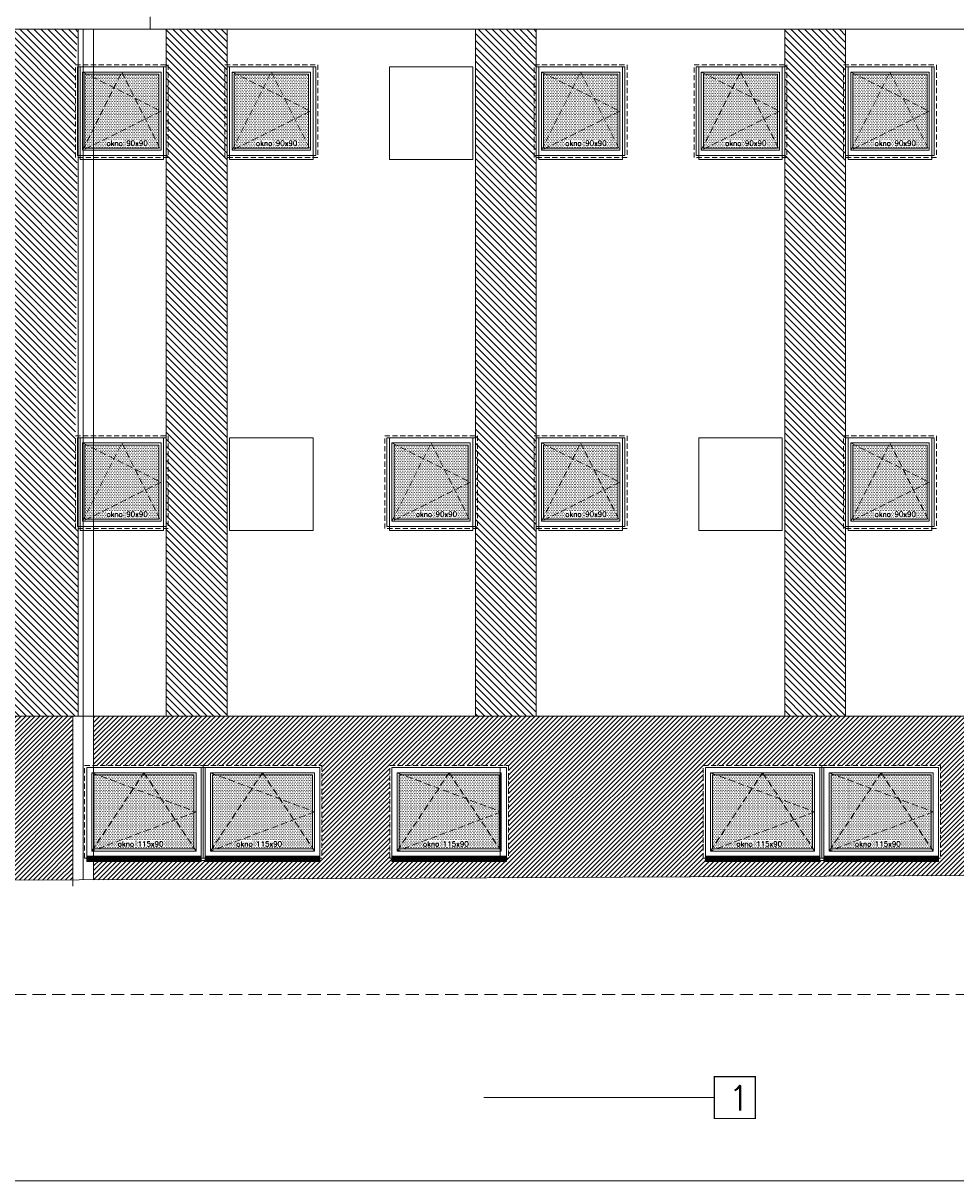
# Model space of a CAD drawing. Header units: millimetres. Extents: x -82287 to 177822, y -399756 to 0.
# Tile 67 of 228: x 79227 to 80132, y -241777 to -240654. Entities that reach past the tile are written whole.
import ezdxf
from ezdxf.enums import TextEntityAlignment as Align

# ---------------------------------------------------------------- set-up
doc = ezdxf.new("R2010")
doc.units = ezdxf.units.MM
doc.header["$MEASUREMENT"] = 0
for name, pattern in [('SUŁOSZOWA - PB 21 03$0$CACHE', [9.525, 6.35, -3.175]), ('SUŁOSZOWA - PB 21 03$0$CARKOVANA', [7.5, 5, -2.5]), ('SUŁOSZOWA - PB 21 03$0$HIDDEN', [9.525, 6.35, -3.175])]:
    doc.linetypes.add(name, pattern=pattern)
doc.layers.add('FL_XREF', color=252, linetype='Continuous')
for name, color, linetype, lineweight in [('SUŁOSZOWA - PB 21 03$0$! opisy okien elewacja', 251, 'Continuous', 0), ('SUŁOSZOWA - PB 21 03$0$!! 0_ Istn-okna', 251, 'Continuous', 0), ('SUŁOSZOWA - PB 21 03$0$!! 0_ Istn-sciany', 251, 'Continuous', 0), ('SUŁOSZOWA - PB 21 03$0$!! 0_ WIDOK ELEWACJA', 251, 'Continuous', 0), ('SUŁOSZOWA - PB 21 03$0$!! 0_Istn-cienka', 251, 'Continuous', 0), ('SUŁOSZOWA - PB 21 03$0$!! 0_Opis_pom', 251, 'Continuous', 0), ('SUŁOSZOWA - PB 21 03$0$!! 1_ELEWACJA KOLOR', 251, 'Continuous', 0), ('SUŁOSZOWA - PB 21 03$0$!! 1_Hatch dach', 251, 'Continuous', 0), ('SUŁOSZOWA - PB 21 03$0$!! 1_OPIS POM NOWE', 251, 'Continuous', 0), ('SUŁOSZOWA - PB 21 03$0$!! 2_ELEWACJA COKÓŁ', 251, 'Continuous', 0), ('SUŁOSZOWA - PB 21 03$0$!! 2_NOWE OKNA WIDOk - remont', 251, 'Continuous', 0), ('SUŁOSZOWA - PB 21 03$0$!! 2_TYNK OBRYS', 251, 'Continuous', 0), ('SUŁOSZOWA - PB 21 03$0$!!_1  OPISY ELEWACJE', 251, 'Continuous', 0)]:
    doc.layers.add(name, color=color, linetype=linetype, lineweight=lineweight)
doc.styles.add('SUŁOSZOWA - PB 21 03$0$ARIAL', font='tahoma.ttf')
doc.styles.add('SUŁOSZOWA - PB 21 03$0$TXT', font='simplex.shx')
pattern_1 = [(225, (130878.9713, -432804.3552), (2.24506403, -2.24506403), [])]
pattern_2 = [(315, (0, 0), (3.367596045, 3.367596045), [])]

# ---------------------------------------------------------------- blocks, each defined once
blk = doc.blocks.new('SUŁOSZOWA - PB 21 03$0$okno 90x90')
at = {"layer": 'SUŁOSZOWA - PB 21 03$0$!! 1_Hatch dach', "true_color": 0x575757}
h = blk.add_hatch(dxfattribs=at)
h.set_pattern_fill('DOTS', color=251)
h.set_pattern_definition([(0, (-9634.3096, -11214.1331), (0.79375, 1.5875), [0, -1.5875])])
h.paths.add_polyline_path([(7, 79), (79, 79), (79, 7), (7, 7)])
at = {"layer": 'SUŁOSZOWA - PB 21 03$0$!! 0_ Istn-okna', "linetype": 'SUŁOSZOWA - PB 21 03$0$CARKOVANA', "lineweight": 5}
blk.add_lwpolyline([(-2, 88), (88, 88), (88, -2), (-2, -2)], close=True, dxfattribs=at)
at = {"layer": 'SUŁOSZOWA - PB 21 03$0$!! 0_ Istn-okna'}
for points in [[(0, 86), (86, 86), (86, 0), (0, 0)], [(5, 81), (81, 81), (81, 5), (5, 5)], [(7, 79), (79, 79), (79, 7), (7, 7)]]:
    blk.add_lwpolyline(points, close=True, dxfattribs=at)
at = {"layer": 'SUŁOSZOWA - PB 21 03$0$!! 1_Hatch dach', "color": 251, "linetype": 'SUŁOSZOWA - PB 21 03$0$CACHE', "true_color": 0x575757}
for points in [[(5, 5), (43, 81), (81, 5)], [(5, 81), (81, 43), (5, 5)]]:
    blk.add_lwpolyline(points, dxfattribs=at)
at = {"insert": (28.1, 14.4), "char_height": 5, "attachment_point": 1, "style": 'SUŁOSZOWA - PB 21 03$0$TXT'}
blk.add_mtext_dynamic_manual_height_columns('okno 90x90', width=52.63, gutter_width=75, heights=[0], dxfattribs=at)
blk = doc.blocks.new('SUŁOSZOWA - PB 21 03$0$okno 115x115')
at = {"layer": 'SUŁOSZOWA - PB 21 03$0$!! 1_Hatch dach', "true_color": 0x575757}
h = blk.add_hatch(dxfattribs=at)
h.set_pattern_fill('DOTS', color=251, angle=360)
h.set_pattern_definition([(360, (-21873.4686, 1906.5186), (0.79375, 1.5875), [0, -1.5875])])
h.paths.add_polyline_path([(-12257.2, 13266.7), (-12160.2, 13266.7), (-12160.2, 13194.7), (-12257.2, 13194.7)])
h = blk.add_hatch(dxfattribs=at)
h.set_pattern_fill('ANSI31', color=251, scale=0.2, angle=360)
h.set_pattern_definition([(45, (0, 0), (-0.449012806, 0.449012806), [])])
h.paths.add_polyline_path([(-12264.2, 13187.7), (-12153.2, 13187.7), (-12153.2, 13182.7), (-12264.2, 13182.7)])
at = {"layer": 'SUŁOSZOWA - PB 21 03$0$!! 0_ Istn-okna', "linetype": 'SUŁOSZOWA - PB 21 03$0$CARKOVANA', "lineweight": 5}
blk.add_lwpolyline([(-12266.2, 13275.7), (-12151.2, 13275.7), (-12151.2, 13185.7), (-12266.2, 13185.7)], close=True, dxfattribs=at)
at = {"layer": 'SUŁOSZOWA - PB 21 03$0$!! 0_ Istn-okna'}
for points in [[(-12264.2, 13273.7), (-12153.2, 13273.7), (-12153.2, 13187.7), (-12264.2, 13187.7)], [(-12259.2, 13268.7), (-12158.2, 13268.7), (-12158.2, 13192.7), (-12259.2, 13192.7)], [(-12257.2, 13266.7), (-12160.2, 13266.7), (-12160.2, 13194.7), (-12257.2, 13194.7)], [(-12264.2, 13187.7), (-12153.2, 13187.7), (-12153.2, 13182.7), (-12264.2, 13182.7)]]:
    blk.add_lwpolyline(points, close=True, dxfattribs=at)
at = {"layer": 'SUŁOSZOWA - PB 21 03$0$!! 1_Hatch dach', "color": 251, "linetype": 'SUŁOSZOWA - PB 21 03$0$CACHE', "true_color": 0x575757}
for points in [[(-12259.2, 13192.7), (-12208.7, 13268.7), (-12158.2, 13192.7)], [(-12259.2, 13268.7), (-12158.2, 13230.7), (-12259.2, 13192.7)]]:
    blk.add_lwpolyline(points, dxfattribs=at)
at = {"insert": (-12234.1, 13202.1), "char_height": 5, "attachment_point": 1, "style": 'SUŁOSZOWA - PB 21 03$0$TXT'}
blk.add_mtext_dynamic_manual_height_columns('okno 115x90', width=52.63, gutter_width=75, heights=[0], dxfattribs=at)
blk = doc.blocks.new('SUŁOSZOWA - PB 21 03')
at = {"layer": 'SUŁOSZOWA - PB 21 03$0$!! 1_ELEWACJA KOLOR'}
h = blk.add_hatch(dxfattribs=at)
h.set_pattern_fill('ANSI31', color=129, scale=1.5, angle=-90)
h.set_pattern_definition(pattern_2)
h.paths.add_polyline_path([(78269.25991, -241379.35053), (79218.25991, -241379.35053), (79218.25991, -241197.35053), (79215.75991, -241197.35053), (79215.75991, -241107.35053), (79217.47132, -240837.35053), (79215.75991, -240837.35053), (79215.75991, -240747.35053), (79218.25991, -240712.9393), (78244.25991, -240712.9393), (78244.25991, -240956.71813), (78244.25991, -240977.35053), (78228.92991, -240977.35053), (78228.92991, -241002.62238), (78269.25991, -241019.35053)])
h.paths.add_polyline_path([(78913.75991, -241107.35053), (79003.75991, -241107.35053), (79003.75991, -241287.35053), (78999.25991, -241287.35053), (78999.25991, -241289.35053), (78918.25991, -241289.35053), (78918.25991, -241287.35053), (78913.75991, -241287.35053)], flags=16)
h.paths.add_polyline_path([(78915.75991, -241109.35053), (79001.75991, -241109.35053), (79001.75991, -241285.35053), (78915.75991, -241285.35053)], flags=0)
h.paths.add_polyline_path([(78920.75991, -241114.35053), (78996.75991, -241114.35053), (78996.75991, -241280.35053), (78920.75991, -241280.35053)], flags=0)
h.paths.add_polyline_path([(78922.59124, -241116.35053), (78958.30208, -241116.35053), (78958.75991, -241114.35053), (78959.21774, -241116.35053), (78994.75991, -241116.35053), (78994.75991, -241195.16632), (78996.75991, -241197.35053), (78994.75991, -241199.53474), (78994.75991, -241271.61369), (78996.30208, -241278.35053), (78922.59124, -241278.35053), (78920.75991, -241280.35053), (78922.75991, -241271.61369), (78922.75991, -241116.53474)], flags=0)
h.paths.add_polyline_path([(78848.75991, -241107.35053), (78848.75991, -241287.35053), (78844.25991, -241287.35053), (78844.25991, -241289.35053), (78763.25991, -241289.35053), (78763.25991, -241287.35053), (78758.75991, -241287.35053), (78758.75991, -241107.35053)], flags=16)
h.paths.add_polyline_path([(78846.75991, -241109.35053), (78846.75991, -241285.35053), (78760.75991, -241285.35053), (78760.75991, -241109.35053)], flags=0)
h.paths.add_polyline_path([(78918.25991, -240929.35053), (78918.25991, -240927.35053), (78913.75991, -240927.35053), (78844.25991, -240927.35053), (78844.25991, -240929.35053), (78763.25991, -240929.35053), (78763.25991, -240927.35053), (78758.75991, -240927.35053), (78699.25991, -240927.35053), (78699.25991, -240929.35053), (78618.25991, -240929.35053), (78618.25991, -240927.35053), (78613.75991, -240927.35053), (78544.25991, -240927.35053), (78544.25991, -240929.35053), (78463.25991, -240929.35053), (78463.25991, -240927.35053), (78458.75991, -240927.35053), (78399.25991, -240927.35053), (78399.25991, -240929.35053), (78318.25991, -240929.35053), (78318.25991, -240927.35053), (78313.75991, -240927.35053), (78313.75991, -240747.35053), (78403.75991, -240747.35053), (78403.75991, -240927.35053), (78458.75991, -240927.35053), (78458.75991, -240747.35053), (78548.75991, -240747.35053), (78548.75991, -240927.35053), (78613.75991, -240927.35053), (78613.75991, -240747.35053), (78703.75991, -240747.35053), (78703.75991, -240927.35053), (78758.75991, -240927.35053), (78758.75991, -240747.35053), (78848.75991, -240747.35053), (78848.75991, -240927.35053), (78913.75991, -240927.35053), (78913.75991, -240747.35053), (79003.75991, -240747.35053), (79003.75991, -240927.35053), (79058.75991, -240927.35053), (79058.75991, -240747.35053), (79148.75991, -240747.35053), (79148.75991, -240927.35053), (79144.25991, -240927.35053), (79144.25991, -240929.35053), (79063.25991, -240929.35053), (79063.25991, -240927.35053), (79058.75991, -240927.35053), (78999.25991, -240927.35053), (78999.25991, -240929.35053)], flags=16)
h.paths.add_polyline_path([(78841.75991, -241114.35053), (78841.75991, -241280.35053), (78765.75991, -241280.35053), (78765.75991, -241114.35053)], flags=0)
h.paths.add_polyline_path([(78915.75991, -240925.35053), (78915.75991, -240749.35053), (79001.75991, -240749.35053), (79001.75991, -240925.35053)], flags=0)
h.paths.add_polyline_path([(78839.75991, -241116.35053), (78839.75991, -241195.16632), (78841.75991, -241197.35053), (78839.75991, -241199.53474), (78839.75991, -241271.61369), (78841.30208, -241278.35053), (78767.59124, -241278.35053), (78765.75991, -241280.35053), (78767.75991, -241271.61369), (78767.75991, -241116.53474), (78767.59124, -241116.35053), (78803.30208, -241116.35053), (78803.75991, -241114.35053), (78804.21774, -241116.35053)], flags=0)
h.paths.add_polyline_path([(78920.75991, -240920.35053), (78920.75991, -240754.35053), (78996.75991, -240754.35053), (78996.75991, -240920.35053)], flags=0)
h.paths.add_polyline_path([(78920.75991, -240920.35053), (78922.75991, -240911.61369), (78922.75991, -240756.53474), (78922.59124, -240756.35053), (78958.30208, -240756.35053), (78958.75991, -240754.35053), (78959.21774, -240756.35053), (78994.75991, -240756.35053), (78994.75991, -240835.16632), (78996.75991, -240837.35053), (78994.75991, -240839.53474), (78994.75991, -240911.61369), (78996.30208, -240918.35053), (78922.59124, -240918.35053)], flags=0)
h.paths.add_polyline_path([(78846.75991, -240925.35053), (78760.75991, -240925.35053), (78760.75991, -240749.35053), (78846.75991, -240749.35053)], flags=0)
h.paths.add_polyline_path([(78841.75991, -240920.35053), (78765.75991, -240920.35053), (78765.75991, -240754.35053), (78841.75991, -240754.35053)], flags=0)
h.paths.add_polyline_path([(78841.30208, -240918.35053), (78767.59124, -240918.35053), (78765.75991, -240920.35053), (78767.75991, -240911.61369), (78767.75991, -240756.53474), (78767.59124, -240756.35053), (78803.30208, -240756.35053), (78803.75991, -240754.35053), (78804.21774, -240756.35053), (78839.75991, -240756.35053), (78839.75991, -240835.16632), (78841.75991, -240837.35053), (78839.75991, -240839.53474), (78839.75991, -240911.61369)], flags=0)
h.paths.add_polyline_path([(79058.75991, -241107.35053), (79148.75991, -241107.35053), (79148.75991, -241287.35053), (79144.25991, -241287.35053), (79144.25991, -241289.35053), (79063.25991, -241289.35053), (79063.25991, -241287.35053), (79058.75991, -241287.35053)], flags=16)
h.paths.add_polyline_path([(79060.75991, -241109.35053), (79146.75991, -241109.35053), (79146.75991, -241285.35053), (79060.75991, -241285.35053)], flags=0)
h.paths.add_polyline_path([(79065.75991, -241114.35053), (79141.75991, -241114.35053), (79141.75991, -241280.35053), (79065.75991, -241280.35053)], flags=0)
h.paths.add_polyline_path([(79067.59124, -241116.35053), (79103.30208, -241116.35053), (79103.75991, -241114.35053), (79104.21774, -241116.35053), (79139.75991, -241116.35053), (79139.75991, -241195.16632), (79141.75991, -241197.35053), (79139.75991, -241199.53474), (79139.75991, -241271.61369), (79141.30208, -241278.35053), (79067.59124, -241278.35053), (79065.75991, -241280.35053), (79067.75991, -241271.61369), (79067.75991, -241116.53474)], flags=0)
h.paths.add_polyline_path([(79060.75991, -240925.35053), (79060.75991, -240749.35053), (79146.75991, -240749.35053), (79146.75991, -240925.35053)], flags=0)
h.paths.add_polyline_path([(79065.75991, -240920.35053), (79065.75991, -240754.35053), (79141.75991, -240754.35053), (79141.75991, -240920.35053)], flags=0)
h.paths.add_polyline_path([(79065.75991, -240920.35053), (79067.75991, -240911.61369), (79067.75991, -240756.53474), (79067.59124, -240756.35053), (79103.30208, -240756.35053), (79103.75991, -240754.35053), (79104.21774, -240756.35053), (79139.75991, -240756.35053), (79139.75991, -240835.16632), (79141.75991, -240837.35053), (79139.75991, -240839.53474), (79139.75991, -240911.61369), (79141.30208, -240918.35053), (79067.59124, -240918.35053)], flags=0)
h.paths.add_polyline_path([(78703.75991, -241107.35053), (78703.75991, -241287.35053), (78699.25991, -241287.35053), (78699.25991, -241289.35053), (78618.25991, -241289.35053), (78618.25991, -241287.35053), (78613.75991, -241287.35053), (78613.75991, -241107.35053)], flags=16)
h.paths.add_polyline_path([(78701.75991, -241109.35053), (78701.75991, -241285.35053), (78615.75991, -241285.35053), (78615.75991, -241109.35053)], flags=0)
h.paths.add_polyline_path([(78696.75991, -241114.35053), (78696.75991, -241280.35053), (78620.75991, -241280.35053), (78620.75991, -241114.35053)], flags=0)
h.paths.add_polyline_path([(78694.75991, -241116.35053), (78694.75991, -241195.16632), (78696.75991, -241197.35053), (78694.75991, -241199.53474), (78694.75991, -241271.61369), (78696.30208, -241278.35053), (78622.59124, -241278.35053), (78620.75991, -241280.35053), (78622.75991, -241271.61369), (78622.75991, -241116.53474), (78622.59124, -241116.35053), (78658.30208, -241116.35053), (78658.75991, -241114.35053), (78659.21774, -241116.35053)], flags=0)
h.paths.add_polyline_path([(78701.75991, -240925.35053), (78615.75991, -240925.35053), (78615.75991, -240749.35053), (78701.75991, -240749.35053)], flags=0)
h.paths.add_polyline_path([(78696.75991, -240920.35053), (78620.75991, -240920.35053), (78620.75991, -240754.35053), (78696.75991, -240754.35053)], flags=0)
h.paths.add_polyline_path([(78696.30208, -240918.35053), (78622.59124, -240918.35053), (78620.75991, -240920.35053), (78622.75991, -240911.61369), (78622.75991, -240756.53474), (78622.59124, -240756.35053), (78658.30208, -240756.35053), (78658.75991, -240754.35053), (78659.21774, -240756.35053), (78694.75991, -240756.35053), (78694.75991, -240835.16632), (78696.75991, -240837.35053), (78694.75991, -240839.53474), (78694.75991, -240911.61369)], flags=0)
h.paths.add_polyline_path([(78548.75991, -241107.35053), (78548.75991, -241287.35053), (78544.25991, -241287.35053), (78544.25991, -241289.35053), (78463.25991, -241289.35053), (78463.25991, -241287.35053), (78458.75991, -241287.35053), (78458.75991, -241107.35053)], flags=16)
h.paths.add_polyline_path([(78546.75991, -241109.35053), (78546.75991, -241285.35053), (78460.75991, -241285.35053), (78460.75991, -241109.35053)], flags=0)
h.paths.add_polyline_path([(78541.75991, -241114.35053), (78541.75991, -241280.35053), (78465.75991, -241280.35053), (78465.75991, -241114.35053)], flags=0)
h.paths.add_polyline_path([(78546.75991, -240925.35053), (78460.75991, -240925.35053), (78460.75991, -240749.35053), (78546.75991, -240749.35053)], flags=0)
h.paths.add_polyline_path([(78539.75991, -241116.35053), (78539.75991, -241195.16632), (78541.75991, -241197.35053), (78539.75991, -241199.53474), (78539.75991, -241271.61369), (78541.30208, -241278.35053), (78467.59124, -241278.35053), (78465.75991, -241280.35053), (78467.75991, -241271.61369), (78467.75991, -241116.53474), (78467.59124, -241116.35053), (78503.30208, -241116.35053), (78503.75991, -241114.35053), (78504.21774, -241116.35053)], flags=0)
h.paths.add_polyline_path([(78541.75991, -240920.35053), (78465.75991, -240920.35053), (78465.75991, -240754.35053), (78541.75991, -240754.35053)], flags=0)
h.paths.add_polyline_path([(78541.30208, -240918.35053), (78467.59124, -240918.35053), (78465.75991, -240920.35053), (78467.75991, -240911.61369), (78467.75991, -240756.53474), (78467.59124, -240756.35053), (78503.30208, -240756.35053), (78503.75991, -240754.35053), (78504.21774, -240756.35053), (78539.75991, -240756.35053), (78539.75991, -240835.16632), (78541.75991, -240837.35053), (78539.75991, -240839.53474), (78539.75991, -240911.61369)], flags=0)
h.paths.add_polyline_path([(78403.75991, -241107.35053), (78403.75991, -241287.35053), (78399.25991, -241287.35053), (78399.25991, -241289.35053), (78318.25991, -241289.35053), (78318.25991, -241287.35053), (78313.75991, -241287.35053), (78313.75991, -241107.35053)], flags=16)
h.paths.add_polyline_path([(78401.75991, -241109.35053), (78401.75991, -241285.35053), (78315.75991, -241285.35053), (78315.75991, -241109.35053)], flags=0)
h.paths.add_polyline_path([(78401.75991, -240925.35053), (78315.75991, -240925.35053), (78315.75991, -240749.35053), (78401.75991, -240749.35053)], flags=0)
h.paths.add_polyline_path([(78396.75991, -241114.35053), (78396.75991, -241280.35053), (78320.75991, -241280.35053), (78320.75991, -241114.35053)], flags=0)
h.paths.add_polyline_path([(78394.75991, -241116.35053), (78394.75991, -241195.16632), (78396.75991, -241197.35053), (78394.75991, -241199.53474), (78394.75991, -241271.61369), (78396.30208, -241278.35053), (78322.59124, -241278.35053), (78320.75991, -241280.35053), (78322.75991, -241271.61369), (78322.75991, -241116.53474), (78322.59124, -241116.35053), (78358.30208, -241116.35053), (78358.75991, -241114.35053), (78359.21774, -241116.35053)], flags=0)
h.paths.add_polyline_path([(78396.75991, -240920.35053), (78320.75991, -240920.35053), (78320.75991, -240754.35053), (78396.75991, -240754.35053)], flags=0)
h.paths.add_polyline_path([(78396.30208, -240918.35053), (78322.59124, -240918.35053), (78320.75991, -240920.35053), (78322.75991, -240911.61369), (78322.75991, -240756.53474), (78322.59124, -240756.35053), (78358.30208, -240756.35053), (78358.75991, -240754.35053), (78359.21774, -240756.35053), (78394.75991, -240756.35053), (78394.75991, -240835.16632), (78396.75991, -240837.35053), (78394.75991, -240839.53474), (78394.75991, -240911.61369)], flags=0)
h.paths.add_polyline_path([(79087.58766, -241277.1909), (79137.70671, -241277.1909), (79137.70671, -241269.6909), (79087.58766, -241269.6909)], flags=8)
h.paths.add_polyline_path([(78942.58766, -241277.1909), (78992.70671, -241277.1909), (78992.70671, -241269.6909), (78942.58766, -241269.6909)], flags=8)
h.paths.add_polyline_path([(78787.58766, -241277.1909), (78837.70671, -241277.1909), (78837.70671, -241269.6909), (78787.58766, -241269.6909)], flags=8)
h.paths.add_polyline_path([(78642.58766, -241277.1909), (78692.70671, -241277.1909), (78692.70671, -241269.6909), (78642.58766, -241269.6909)], flags=8)
h.paths.add_polyline_path([(78487.58766, -241277.1909), (78537.70671, -241277.1909), (78537.70671, -241269.6909), (78487.58766, -241269.6909)], flags=8)
h.paths.add_polyline_path([(78342.58766, -241277.1909), (78392.70671, -241277.1909), (78392.70671, -241269.6909), (78342.58766, -241269.6909)], flags=8)
h.paths.add_polyline_path([(79087.58766, -240917.1909), (79137.70671, -240917.1909), (79137.70671, -240909.6909), (79087.58766, -240909.6909)], flags=8)
h.paths.add_polyline_path([(78942.58766, -240917.1909), (78992.70671, -240917.1909), (78992.70671, -240909.6909), (78942.58766, -240909.6909)], flags=8)
h.paths.add_polyline_path([(78787.58766, -240917.1909), (78837.70671, -240917.1909), (78837.70671, -240909.6909), (78787.58766, -240909.6909)], flags=8)
h.paths.add_polyline_path([(78642.58766, -240917.1909), (78692.70671, -240917.1909), (78692.70671, -240909.6909), (78642.58766, -240909.6909)], flags=8)
h.paths.add_polyline_path([(78487.58766, -240917.1909), (78537.70671, -240917.1909), (78537.70671, -240909.6909), (78487.58766, -240909.6909)], flags=8)
h.paths.add_polyline_path([(78342.58766, -240917.1909), (78392.70671, -240917.1909), (78392.70671, -240909.6909), (78342.58766, -240909.6909)], flags=8)
h = blk.add_hatch(dxfattribs=at)
h.set_pattern_fill('ANSI31', color=129, scale=1.5, angle=-90)
h.set_pattern_definition(pattern_2)
h.paths.add_polyline_path([(79303.75991, -240712.9393), (79362.75991, -240712.9393), (79362.75991, -241379.35053), (79303.75991, -241379.35053)])
h = blk.add_hatch(dxfattribs=at)
h.set_pattern_fill('ANSI31', color=129, scale=1.5, angle=-90)
h.set_pattern_definition(pattern_2)
h.paths.add_polyline_path([(79603.75991, -240712.9393), (79662.75991, -240712.9393), (79662.75991, -241379.35053), (79603.75991, -241379.35053)])
h = blk.add_hatch(dxfattribs=at)
h.set_pattern_fill('ANSI31', color=129, scale=1.5, angle=-90)
h.set_pattern_definition(pattern_2)
h.paths.add_polyline_path([(79903.75991, -240712.9393), (79962.75991, -240712.9393), (79962.75991, -241379.35053), (79903.75991, -241379.35053)])
at = {"layer": 'SUŁOSZOWA - PB 21 03$0$!! 2_ELEWACJA COKÓŁ'}
h = blk.add_hatch(dxfattribs=at)
h.set_pattern_fill('ANSI31', color=250, angle=180)
h.set_pattern_definition(pattern_1)
h.paths.add_polyline_path([(78269.25991, -241542.85248), (79213.25991, -241538.26104), (79213.25991, -241379.35053), (78269.25991, -241379.35053)])
h.paths.add_polyline_path([(78739.25991, -241427.35053), (78854.25991, -241427.35053), (78854.25991, -241517.35053), (78852.25991, -241517.35053), (78852.25991, -241519.35053), (78626.25991, -241519.35053), (78626.25991, -241517.35053), (78624.25991, -241517.35053), (78624.25991, -241427.35053)], flags=16)
h.paths.add_polyline_path([(78737.25991, -241429.35053), (78737.25991, -241515.35053), (78626.25991, -241515.35053), (78626.25991, -241429.35053)], flags=0)
h.paths.add_polyline_path([(78732.25991, -241434.35053), (78732.25991, -241510.35053), (78631.25991, -241510.35053), (78631.25991, -241434.35053)], flags=0)
h.paths.add_polyline_path([(78680.43096, -241436.35053), (78681.75991, -241434.35053), (78683.08886, -241436.35053), (78730.25991, -241436.35053), (78730.25991, -241471.59806), (78732.25991, -241472.35053), (78730.25991, -241473.10301), (78730.25991, -241507.34063), (78730.93096, -241508.35053), (78636.5757, -241508.35053), (78631.25991, -241510.35053), (78633.25991, -241507.34063), (78633.25991, -241436.35053)], flags=0)
h.paths.add_polyline_path([(78554.25991, -241427.35053), (78554.25991, -241517.35053), (78552.25991, -241517.35053), (78552.25991, -241519.35053), (78326.25991, -241519.35053), (78326.25991, -241517.35053), (78324.25991, -241517.35053), (78324.25991, -241427.35053), (78439.25991, -241427.35053)], flags=16)
h.paths.add_polyline_path([(78552.25991, -241429.35053), (78552.25991, -241515.35053), (78441.25991, -241515.35053), (78441.25991, -241429.35053)], flags=0)
h.paths.add_polyline_path([(78547.25991, -241434.35053), (78547.25991, -241510.35053), (78446.25991, -241510.35053), (78446.25991, -241434.35053)], flags=0)
h.paths.add_polyline_path([(78741.25991, -241429.35053), (78852.25991, -241429.35053), (78852.25991, -241515.35053), (78741.25991, -241515.35053)], flags=0)
h.paths.add_polyline_path([(78545.25991, -241436.35053), (78545.25991, -241471.59806), (78547.25991, -241472.35053), (78545.25991, -241473.10301), (78545.25991, -241507.34063), (78545.93096, -241508.35053), (78451.5757, -241508.35053), (78446.25991, -241510.35053), (78448.25991, -241507.34063), (78448.25991, -241436.35053), (78495.43096, -241436.35053), (78496.75991, -241434.35053), (78498.08886, -241436.35053)], flags=0)
h.paths.add_polyline_path([(78746.25991, -241434.35053), (78847.25991, -241434.35053), (78847.25991, -241510.35053), (78746.25991, -241510.35053)], flags=0)
h.paths.add_polyline_path([(78795.43096, -241436.35053), (78796.75991, -241434.35053), (78798.08886, -241436.35053), (78845.25991, -241436.35053), (78845.25991, -241471.59806), (78847.25991, -241472.35053), (78845.25991, -241473.10301), (78845.25991, -241507.34063), (78845.93096, -241508.35053), (78751.5757, -241508.35053), (78746.25991, -241510.35053), (78748.25991, -241507.34063), (78748.25991, -241436.35053)], flags=0)
h.paths.add_polyline_path([(78437.25991, -241429.35053), (78437.25991, -241515.35053), (78326.25991, -241515.35053), (78326.25991, -241429.35053)], flags=0)
h.paths.add_polyline_path([(78432.25991, -241434.35053), (78432.25991, -241510.35053), (78331.25991, -241510.35053), (78331.25991, -241434.35053)], flags=0)
h.paths.add_polyline_path([(78430.25991, -241436.35053), (78430.25991, -241471.59806), (78432.25991, -241472.35053), (78430.25991, -241473.10301), (78430.25991, -241507.34063), (78430.93096, -241508.35053), (78336.5757, -241508.35053), (78331.25991, -241510.35053), (78333.25991, -241507.34063), (78333.25991, -241436.35053), (78380.43096, -241436.35053), (78381.75991, -241434.35053), (78383.08886, -241436.35053)], flags=0)
h.paths.add_polyline_path([(78924.25991, -241427.35053), (79039.25991, -241427.35053), (79154.25991, -241427.35053), (79154.25991, -241517.35053), (79152.25991, -241517.35053), (79152.25991, -241519.35053), (78926.25991, -241519.35053), (78926.25991, -241517.35053), (78924.25991, -241517.35053)], flags=16)
h.paths.add_polyline_path([(78926.25991, -241429.35053), (79037.25991, -241429.35053), (79037.25991, -241515.35053), (78926.25991, -241515.35053)], flags=0)
h.paths.add_polyline_path([(78931.25991, -241434.35053), (79032.25991, -241434.35053), (79032.25991, -241510.35053), (78931.25991, -241510.35053)], flags=0)
h.paths.add_polyline_path([(78980.43096, -241436.35053), (78981.75991, -241434.35053), (78983.08886, -241436.35053), (79030.25991, -241436.35053), (79030.25991, -241471.59806), (79032.25991, -241472.35053), (79030.25991, -241473.10301), (79030.25991, -241507.34063), (79030.93096, -241508.35053), (78936.5757, -241508.35053), (78931.25991, -241510.35053), (78933.25991, -241507.34063), (78933.25991, -241436.35053)], flags=0)
h.paths.add_polyline_path([(79041.25991, -241429.35053), (79152.25991, -241429.35053), (79152.25991, -241515.35053), (79041.25991, -241515.35053)], flags=0)
h.paths.add_polyline_path([(79046.25991, -241434.35053), (79147.25991, -241434.35053), (79147.25991, -241510.35053), (79046.25991, -241510.35053)], flags=0)
h.paths.add_polyline_path([(79095.43096, -241436.35053), (79096.75991, -241434.35053), (79098.08886, -241436.35053), (79145.25991, -241436.35053), (79145.25991, -241471.59806), (79147.25991, -241472.35053), (79145.25991, -241473.10301), (79145.25991, -241507.34063), (79145.93096, -241508.35053), (79051.5757, -241508.35053), (79046.25991, -241510.35053), (79048.25991, -241507.34063), (79048.25991, -241436.35053)], flags=0)
h.paths.add_polyline_path([(77961.25991, -241544.35053), (78259.25991, -241542.90112), (78259.25991, -241379.35053), (77961.25991, -241379.35053)])
h.paths.add_polyline_path([(78254.25991, -241427.35053), (78254.25991, -241517.35053), (78252.25991, -241517.35053), (78252.25991, -241519.35053), (78026.25991, -241519.35053), (78026.25991, -241517.35053), (78024.25991, -241517.35053), (78024.25991, -241427.35053), (78139.25991, -241427.35053)], flags=16)
h.paths.add_polyline_path([(78252.25991, -241429.35053), (78252.25991, -241515.35053), (78141.25991, -241515.35053), (78141.25991, -241429.35053)], flags=0)
h.paths.add_polyline_path([(78247.25991, -241434.35053), (78247.25991, -241510.35053), (78146.25991, -241510.35053), (78146.25991, -241434.35053)], flags=0)
h.paths.add_polyline_path([(78196.75991, -241434.35053), (78198.08886, -241436.35053), (78245.25991, -241436.35053), (78245.25991, -241471.59806), (78247.25991, -241472.35053), (78245.25991, -241473.10301), (78245.25991, -241507.34063), (78245.93096, -241508.35053), (78151.5757, -241508.35053), (78146.25991, -241510.35053), (78148.25991, -241507.34063), (78148.25991, -241436.35053), (78195.43096, -241436.35053)], flags=0)
h.paths.add_polyline_path([(78137.25991, -241429.35053), (78137.25991, -241515.35053), (78026.25991, -241515.35053), (78026.25991, -241429.35053)], flags=0)
h.paths.add_polyline_path([(78132.25991, -241434.35053), (78132.25991, -241510.35053), (78031.25991, -241510.35053), (78031.25991, -241434.35053)], flags=0)
h.paths.add_polyline_path([(78130.25991, -241436.35053), (78130.25991, -241471.59806), (78132.25991, -241472.35053), (78130.25991, -241473.10301), (78130.25991, -241507.34063), (78130.93096, -241508.35053), (78036.5757, -241508.35053), (78031.25991, -241510.35053), (78033.25991, -241507.34063), (78033.25991, -241436.35053), (78080.43096, -241436.35053), (78081.75991, -241434.35053), (78083.08886, -241436.35053)], flags=0)
h.paths.add_polyline_path([(79070.08766, -241507.1909), (79119.25433, -241507.1909), (79119.25433, -241499.6909), (79070.08766, -241499.6909)], flags=8)
h.paths.add_polyline_path([(78955.08766, -241507.1909), (79004.25433, -241507.1909), (79004.25433, -241499.6909), (78955.08766, -241499.6909)], flags=8)
h.paths.add_polyline_path([(78770.08766, -241507.1909), (78819.25433, -241507.1909), (78819.25433, -241499.6909), (78770.08766, -241499.6909)], flags=8)
h.paths.add_polyline_path([(78655.08766, -241507.1909), (78704.25433, -241507.1909), (78704.25433, -241499.6909), (78655.08766, -241499.6909)], flags=8)
h.paths.add_polyline_path([(78470.08766, -241507.1909), (78519.25433, -241507.1909), (78519.25433, -241499.6909), (78470.08766, -241499.6909)], flags=8)
h.paths.add_polyline_path([(78355.08766, -241507.1909), (78404.25433, -241507.1909), (78404.25433, -241499.6909), (78355.08766, -241499.6909)], flags=8)
h.paths.add_polyline_path([(78170.08766, -241507.1909), (78219.25433, -241507.1909), (78219.25433, -241499.6909), (78170.08766, -241499.6909)], flags=8)
h.paths.add_polyline_path([(78055.08766, -241507.1909), (78104.25433, -241507.1909), (78104.25433, -241499.6909), (78055.08766, -241499.6909)], flags=8)
h = blk.add_hatch(dxfattribs=at)
h.set_pattern_fill('ANSI31', color=250, angle=180)
h.set_pattern_definition(pattern_1)
h.paths.add_polyline_path([(79233.25991, -241427.35053), (79339.75331, -241427.35053), (79454.75331, -241427.35053), (79454.75331, -241517.35053), (79452.75331, -241517.35053), (79452.75331, -241519.35053), (79233.25991, -241519.35053), (79233.25991, -241538.16376), (80364.75331, -241532.66039), (80364.75331, -241407.00715), (80361.75331, -241407.00715), (80361.75331, -241379.35053), (79233.25991, -241379.35053)])
h.paths.add_polyline_path([(79824.75331, -241427.35053), (79939.75331, -241427.35053), (80054.75331, -241427.35053), (80054.75331, -241517.35053), (80052.75331, -241517.35053), (80052.75331, -241519.35053), (79826.75331, -241519.35053), (79826.75331, -241517.35053), (79824.75331, -241517.35053)], flags=16)
h.paths.add_polyline_path([(79826.75331, -241429.35053), (79937.75331, -241429.35053), (79937.75331, -241515.35053), (79826.75331, -241515.35053)], flags=0)
h.paths.add_polyline_path([(79831.75331, -241434.35053), (79932.75331, -241434.35053), (79932.75331, -241510.35053), (79831.75331, -241510.35053)], flags=0)
h.paths.add_polyline_path([(79880.92437, -241436.35053), (79882.25331, -241434.35053), (79883.58226, -241436.35053), (79930.75331, -241436.35053), (79930.75331, -241471.59806), (79932.75331, -241472.35053), (79930.75331, -241473.10301), (79930.75331, -241507.34063), (79931.42437, -241508.35053), (79837.0691, -241508.35053), (79831.75331, -241510.35053), (79833.75331, -241507.34063), (79833.75331, -241436.35053)], flags=0)
h.paths.add_polyline_path([(79635.75331, -241427.35054), (79635.75331, -241517.35054), (79627.75331, -241517.35054), (79627.75331, -241519.35053), (79522.75331, -241519.35054), (79522.75331, -241517.35054), (79520.75331, -241517.35054), (79520.75331, -241427.35054)], flags=16)
h.paths.add_polyline_path([(79633.75331, -241429.35054), (79633.75331, -241515.35054), (79522.75331, -241515.35054), (79522.75331, -241429.35054)], flags=0)
h.paths.add_polyline_path([(79628.75331, -241434.35054), (79628.75331, -241510.35054), (79527.75331, -241510.35054), (79527.75331, -241434.35054)], flags=0)
h.paths.add_polyline_path([(79626.75331, -241436.35054), (79626.75331, -241471.59806), (79628.75331, -241472.35054), (79626.75331, -241473.10301), (79626.75331, -241507.34064), (79627.42437, -241508.35054), (79533.0691, -241508.35054), (79527.75331, -241510.35054), (79529.75331, -241507.34064), (79529.75331, -241436.35054), (79576.92437, -241436.35054), (79578.25331, -241434.35054), (79579.58226, -241436.35054)], flags=0)
h.paths.add_polyline_path([(79941.75331, -241429.35053), (80052.75331, -241429.35053), (80052.75331, -241515.35053), (79941.75331, -241515.35053)], flags=0)
h.paths.add_polyline_path([(79946.75331, -241434.35053), (80047.75331, -241434.35053), (80047.75331, -241510.35053), (79946.75331, -241510.35053)], flags=0)
h.paths.add_polyline_path([(79995.92437, -241436.35053), (79997.25331, -241434.35053), (79998.58226, -241436.35053), (80045.75331, -241436.35053), (80045.75331, -241471.59806), (80047.75331, -241472.35053), (80045.75331, -241473.10301), (80045.75331, -241507.34063), (80046.42437, -241508.35053), (79952.0691, -241508.35053), (79946.75331, -241510.35053), (79948.75331, -241507.34063), (79948.75331, -241436.35053)], flags=0)
h.paths.add_polyline_path([(80124.75331, -241427.35053), (80239.75331, -241427.35053), (80354.75331, -241427.35053), (80354.75331, -241517.35053), (80352.75331, -241517.35053), (80352.75331, -241519.35053), (80126.75331, -241519.35053), (80126.75331, -241517.35053), (80124.75331, -241517.35053)], flags=16)
h.paths.add_polyline_path([(80126.75331, -241429.35053), (80237.75331, -241429.35053), (80237.75331, -241515.35053), (80126.75331, -241515.35053)], flags=0)
h.paths.add_polyline_path([(80131.75331, -241434.35053), (80232.75331, -241434.35053), (80232.75331, -241510.35053), (80131.75331, -241510.35053)], flags=0)
h.paths.add_polyline_path([(80180.92437, -241436.35053), (80182.25331, -241434.35053), (80183.58226, -241436.35053), (80230.75331, -241436.35053), (80230.75331, -241471.59806), (80232.75331, -241472.35053), (80230.75331, -241473.10301), (80230.75331, -241507.34063), (80231.42437, -241508.35053), (80137.0691, -241508.35053), (80131.75331, -241510.35053), (80133.75331, -241507.34063), (80133.75331, -241436.35053)], flags=0)
h.paths.add_polyline_path([(80241.75331, -241429.35053), (80352.75331, -241429.35053), (80352.75331, -241515.35053), (80241.75331, -241515.35053)], flags=0)
h.paths.add_polyline_path([(80246.75331, -241434.35053), (80347.75331, -241434.35053), (80347.75331, -241510.35053), (80246.75331, -241510.35053)], flags=0)
h.paths.add_polyline_path([(80295.92437, -241436.35053), (80297.25331, -241434.35053), (80298.58226, -241436.35053), (80345.75331, -241436.35053), (80345.75331, -241471.59806), (80347.75331, -241472.35053), (80345.75331, -241473.10301), (80345.75331, -241507.34063), (80346.42437, -241508.35053), (80252.0691, -241508.35053), (80246.75331, -241510.35053), (80248.75331, -241507.34063), (80248.75331, -241436.35053)], flags=0)
h.paths.add_polyline_path([(80270.58107, -241507.1909), (80319.74773, -241507.1909), (80319.74773, -241499.6909), (80270.58107, -241499.6909)], flags=8)
h.paths.add_polyline_path([(80155.58107, -241507.1909), (80204.74773, -241507.1909), (80204.74773, -241499.6909), (80155.58107, -241499.6909)], flags=8)
h.paths.add_polyline_path([(79970.58107, -241507.1909), (80019.74773, -241507.1909), (80019.74773, -241499.6909), (79970.58107, -241499.6909)], flags=8)
h.paths.add_polyline_path([(79855.58107, -241507.1909), (79904.74773, -241507.1909), (79904.74773, -241499.6909), (79855.58107, -241499.6909)], flags=8)
h.paths.add_polyline_path([(79551.58107, -241507.19091), (79600.74773, -241507.19091), (79600.74773, -241499.69091), (79551.58107, -241499.69091)], flags=8)
at = {"layer": 'SUŁOSZOWA - PB 21 03$0$! opisy okien elewacja'}
blk.add_lwpolyline([(82687.95751, -241830.32956), (75348.20682, -241830.32956), (75348.20682, -239752.90582), (82687.95751, -239752.90582)], close=True, dxfattribs=at)
at = {"layer": 'SUŁOSZOWA - PB 21 03$0$!! 0_ Istn-sciany'}
blk.add_lwpolyline([(81987.25991, -241524.76882), (76516.8108, -241551.37606)], dxfattribs=at)
at = {"layer": 'SUŁOSZOWA - PB 21 03$0$!! 0_ WIDOK ELEWACJA'}
for points in [[(79288.25991, -240700.9507), (79288.25991, -240712.9393)], [(79303.25991, -240712.9393), (78174.25991, -240712.9393)], [(79213.25991, -241379.35053), (79218.25991, -241379.35053), (79218.25991, -240712.9393)], [(79223.25991, -241538.2124), (79223.25991, -240712.9393)], [(79233.25991, -241538.16376), (79233.25991, -240712.9393)], [(82077.25991, -240712.9393), (79257.84857, -240712.9393)], [(80770.25991, -241379.35053), (77951.25991, -241379.35053)], [(79213.25991, -241379.35053), (79213.25991, -241544.35053)]]:
    blk.add_lwpolyline(points, dxfattribs=at)
for points in [[(79301.25991, -240749.35053), (79301.25991, -240839.35053), (79220.25991, -240839.35053), (79220.25991, -240749.35053)], [(79446.25991, -240749.35053), (79446.25991, -240839.35053), (79365.25991, -240839.35053), (79365.25991, -240749.35053)], [(79601.25991, -240749.35053), (79601.25991, -240839.35053), (79520.25991, -240839.35053), (79520.25991, -240749.35053)], [(79746.25991, -240749.35053), (79746.25991, -240839.35053), (79665.25991, -240839.35053), (79665.25991, -240749.35053)], [(79901.25991, -240749.35053), (79901.25991, -240839.35053), (79820.25991, -240839.35053), (79820.25991, -240749.35053)], [(80046.25991, -240749.35053), (80046.25991, -240839.35053), (79965.25991, -240839.35053), (79965.25991, -240749.35053)], [(79301.25991, -241109.35053), (79301.25991, -241199.35053), (79220.25991, -241199.35053), (79220.25991, -241109.35053)], [(79446.25991, -241109.35053), (79446.25991, -241199.35053), (79365.25991, -241199.35053), (79365.25991, -241109.35053)], [(79601.25991, -241109.35053), (79601.25991, -241199.35053), (79520.25991, -241199.35053), (79520.25991, -241109.35053)], [(79746.25991, -241109.35053), (79746.25991, -241199.35053), (79665.25991, -241199.35053), (79665.25991, -241109.35053)], [(79901.25991, -241109.35053), (79901.25991, -241199.35053), (79820.25991, -241199.35053), (79820.25991, -241109.35053)], [(80046.25991, -241109.35053), (80046.25991, -241199.35053), (79965.25991, -241199.35053), (79965.25991, -241109.35053)], [(79452.75331, -241519.35053), (79452.75331, -241429.35053), (79226.75331, -241429.35053), (79226.75331, -241519.35053)], [(79627.75331, -241519.35053), (79627.75331, -241429.35053), (79522.75331, -241429.35054), (79522.75331, -241519.35054)], [(80052.75331, -241519.35053), (80052.75331, -241429.35053), (79826.75331, -241429.35053), (79826.75331, -241519.35053)]]:
    blk.add_lwpolyline(points, close=True, dxfattribs=at)
at = {"layer": 'SUŁOSZOWA - PB 21 03$0$!! 0_Istn-cienka', "linetype": 'SUŁOSZOWA - PB 21 03$0$HIDDEN', "ltscale": 2}
blk.add_lwpolyline([(81987.25991, -241649.35053), (75861.25991, -241649.35053)], dxfattribs=at)
at = {"layer": 'SUŁOSZOWA - PB 21 03$0$!! 2_TYNK OBRYS'}
for points in [[(79303.75991, -240712.9393), (79362.75991, -240712.9393), (79362.75991, -241379.35053), (79303.75991, -241379.35053)], [(79603.75991, -240712.9393), (79662.75991, -240712.9393), (79662.75991, -241379.35053), (79603.75991, -241379.35053)], [(79903.75991, -240712.9393), (79962.75991, -240712.9393), (79962.75991, -241379.35053), (79903.75991, -241379.35053)]]:
    blk.add_lwpolyline(points, close=True, dxfattribs=at)
at = {"layer": 'SUŁOSZOWA - PB 21 03$0$!!_1  OPISY ELEWACJE', "const_width": 1.2}
blk.add_lwpolyline([(79835.40641, -241769.84566), (79835.40641, -241729.30087), (79875.12075, -241729.30087), (79875.12075, -241769.84566)], close=True, dxfattribs=at)
blk.add_lwpolyline([(79835.40641, -241769.84566), (79835.40641, -241729.30087), (79875.12075, -241729.30087), (79875.12075, -241769.84566)], close=True, dxfattribs=at)
at = {"layer": 'SUŁOSZOWA - PB 21 03$0$!!_1  OPISY ELEWACJE'}
blk.add_lwpolyline([(79835.40641, -241749.57326), (79611.79519, -241749.57326)], dxfattribs=at)
at = {"layer": 'SUŁOSZOWA - PB 21 03$0$!! 2_NOWE OKNA WIDOk - remont'}
for name, p in [('SUŁOSZOWA - PB 21 03$0$okno 90x90', (79217.75991, -240835.35053)), ('SUŁOSZOWA - PB 21 03$0$okno 90x90', (79362.75991, -240835.35053)), ('SUŁOSZOWA - PB 21 03$0$okno 90x90', (79662.75991, -240835.35053)), ('SUŁOSZOWA - PB 21 03$0$okno 90x90', (79817.75991, -240835.35053)), ('SUŁOSZOWA - PB 21 03$0$okno 90x90', (79962.75991, -240835.35053)), ('SUŁOSZOWA - PB 21 03$0$okno 90x90', (79217.75991, -241195.35053)), ('SUŁOSZOWA - PB 21 03$0$okno 90x90', (79517.75991, -241195.35053)), ('SUŁOSZOWA - PB 21 03$0$okno 90x90', (79662.75991, -241195.35053)), ('SUŁOSZOWA - PB 21 03$0$okno 90x90', (79962.75991, -241195.35053)), ('SUŁOSZOWA - PB 21 03$0$okno 115x115', (91490.91233, -254703.00231)), ('SUŁOSZOWA - PB 21 03$0$okno 115x115', (91605.91233, -254703.00231)), ('SUŁOSZOWA - PB 21 03$0$okno 115x115', (91786.91233, -254703.00232)), ('SUŁOSZOWA - PB 21 03$0$okno 115x115', (92090.91233, -254703.00231)), ('SUŁOSZOWA - PB 21 03$0$okno 115x115', (92205.91233, -254703.00231))]:
    blk.add_blockref(name, p, dxfattribs=at)
at = {"layer": 'SUŁOSZOWA - PB 21 03$0$!! 0_Opis_pom', "ltscale": 0.7, "style": 'SUŁOSZOWA - PB 21 03$0$ARIAL'}
for tag, p in [('B0,19', (52679.2094, -194257.55204)), ('B2,14', (73874.0461, -194402.0887)), ('B2,12', (73342.49259, -194413.89249)), ('B1,21', (60405.50261, -194427.18207)), ('B2,11', (73069.01144, -194438.89383)), ('A1,16', (59129.54925, -194448.08429)), ('B1/17', (59524.53699, -194450.37428)), ('B1,19', (59914.81903, -194448.15658)), ('1,23', (61575.22173, -194450.37428)), ('B2,16', (75195.07765, -194441.83446)), ('B0,15', (51514.15008, -194461.8073)), ('A1,1', (58808.06672, -194460.94161)), ('1,22', (60947.33929, -194456.1144)), ('B1,18', (59715.51745, -194473.87108)), ('B2,17', (75506.7465, -194471.3759)), ('B2,19.1', (76701.67035, -194466.03695)), ('B3,7', (87459.81312, -194465.07097)), ('B3,3', (88235.73906, -194465.79732)), ('B0,18', (52071.43815, -194478.40179)), ('B3,6', (86826.65132, -194483.15512)), ('B3,8', (90006.66539, -194478.47972)), ('B1,20', (60198.53687, -194490.17374)), ('B2,10', (72728.63362, -194489.37283)), ('B2,15', (74566.38885, -194487.81114)), ('A0,6', (49094.40602, -194505.72387)), ('A2,5', (72452.45009, -194505.90583)), ('B2,13', (73649.91716, -194500.01242)), ('A0,4', (49692.81919, -194517.93289)), ('B0,22', (54187.56644, -194519.04308)), ('A1,6', (58565.96262, -194514.50753)), ('B1,1', (61908.24378, -194515.48656)), ('A0,3', (49906.53818, -194524.03766)), ('B0,20', (53125.45224, -194527.8835)), ('A0,5', (49399.71914, -194533.19455)), ('B0,21', (53847.26622, -194535.08002)), ('B1,3', (62229.35503, -194604.49851)), ('B2,18', (75922.43604, -194612.23635)), ('B2,19', (77152.69039, -194617.53776)), ('A3,4', (85509.27934, -194642.47136)), ('B0,24B', (54824.42896, -194684.26784)), ('B1,4', (63476.45184, -194691.11207)), ('B0,13', (50367.63944, -194706.5583)), ('B0,16', (51457.40872, -194704.43091)), ('B0,17', (51897.58569, -194706.77195)), ('A2,4', (71695.75649, -194707.44268)), ('A1,5', (58149.22649, -194724.80163)), ('A2.1', (72371.45884, -194731.56251)), ('B0,23', (54542.05776, -194742.93939)), ('A1,2', (58744.42262, -194746.622)), ('B1,2D', (60756.29674, -194750.92727)), ('B0,14', (50962.60809, -194789.06568)), ('A1,15', (59129.54925, -194780.73348)), ('A3.1', (86079.08704, -194786.62422)), ('B1,4', (63483.03852, -194791.04365)), ('A0,2', (49295.91259, -194810.95246)), ('B0,7', (52851.95551, -194845.56115)), ('B1,2B', (62374.83512, -194841.86715)), ('B2.7', (74548.27897, -194836.12781)), ('B3,2', (89035.72921, -194837.99287)), ('B1,2A', (61803.35407, -194869.27513)), ('B0,8', (51561.38742, -194890.27848)), ('A1,3', (58810.05243, -195008.83917)), ('A3.2', (86016.50296, -195004.88875)), ('A0,1', (49914.27925, -195025.82804)), ('A0,10', (49695.87246, -195042.9259)), ('B0,17', (51225.06492, -195049.74007)), ('B0,6', (52110.41055, -195069.39267)), ('B2.2', (74976.1855, -195068.47988)), ('B1,8', (61403.63433, -195071.25189)), ('A2.2', (72371.45884, -195070.78713)), ('A0,7', (49042.50308, -195082.6056)), ('B3,11', (88623.94853, -195099.23575)), ('B3,4', (87612.56208, -195132.78192)), ('B3,5', (86839.47632, -195174.05241)), ('B0,12', (50313.60595, -195207.52936)), ('B0,11', (50726.178, -195219.06638)), ('B3,10', (89778.42161, -195220.68871)), ('B1,6', (63686.26823, -195231.3997)), ('B0,24A', (54359.17011, -195245.97867)), ('B0,10', (51476.34179, -195259.44699)), ('A1,4', (58093.66276, -195250.96213)), ('B3,9', (90479.74099, -195260.18621)), ('A0,11', (49643.96951, -195271.84772)), ('B1,14', (59332.54805, -195280.73534)), ('A0,8', (49042.50308, -195293.21363)), ('B0,9', (51798.4912, -195291.17482)), ('B2,21', (75970.16114, -195290.81005)), ('B1,13', (60186.62513, -195314.46953)), ('B1,5', (63419.22943, -195317.21026)), ('B2,9', (73175.51251, -195317.21162)), ('B0,3', (52068.59538, -195319.60465)), ('B1,10', (60892.94126, -195319.45825)), ('A2.3', (71832.37045, -195318.78232)), ('B2,4', (74493.5947, -195318.7733)), ('B2,3', (74674.2815, -195319.28036)), ('A3,3', (85569.83931, -195318.78232)), ('B2,8', (73894.209, -195338.18956)), ('B3,1', (88723.65615, -195329.98594)), ('B1,9', (61058.12383, -195344.48743)), ('B2.1', (75304.74121, -195348.36327)), ('B2,20', (77211.021, -195343.82367)), ('B0,2', (52227.2348, -195357.98297)), ('B1,2C', (61827.40698, -195369.02625)), ('B1,7', (62134.52151, -195372.05069)), ('B0,1', (53061.17304, -195403.85659)), ('A0,9', (49001.50444, -195413.15723)), ('A0,12', (49689.76592, -195485.50737)), ('B0,4', (52224.78303, -195500.96352)), ('B2,5', (74686.48999, -195507.24036)), ('B1,11', (61050.00078, -195512.89565)), ('B1,12', (60864.00751, -195544.00738)), ('B2,6', (74499.29165, -195549.55175)), ('B0,5', (52066.14362, -195556.83806)), ('C2,2', (74812.78942, -195865.8959)), ('C1,3', (61091.58871, -195973.27844)), ('C0,2A', (52278.30875, -196050.48297)), ('C0,1', (52808.36775, -196132.34208)), ('C1,2', (61690.27405, -196439.72387)), ('C1,1', (62060.59754, -196465.28533)), ('C3,1', (88979.71614, -196545.67785)), ('C0,2B', (53028.88223, -196668.8019)), ('C1,4', (61008.68123, -196686.32122)), ('C2,1', (75334.65984, -196786.2197)), ('C2,3', (74834.65119, -196933.26657)), ('C1,5', (61062.7252, -196991.42453)), ('C1,10', (62127.38542, -196998.81344)), ('C1,9', (62147.33751, -197289.53424)), ('C1,6', (61131.41824, -197329.69535)), ('C0,3', (52181.98562, -197341.92176)), ('D1,1', (73931.12245, -197584.03121)), ('C0,4', (52345.96562, -197596.60561)), ('D0,18', (60296.49264, -197617.95269)), ('C2,4', (75243.70451, -197663.89)), ('D0,7', (59141.53804, -197722.84718)), ('D0,17', (60701.16801, -197741.44864)), ('C1,7', (61222.2575, -197737.18052)), ('D0,3', (59562.25866, -197751.14316)), ('D1,6', (72757.78643, -197751.22612)), ('D1,4', (73157.19908, -197744.29721)), ('D0,6', (58741.71849, -197802.61699)), ('D0,10', (58357.73602, -197820.93991)), ('D,09', (59195.67196, -197881.51243)), ('C0,5', (52269.72696, -197902.4362)), ('C0,6', (52872.93793, -197917.07354)), ('D0,2', (59943.06082, -197917.06725)), ('D0,16', (60721.3534, -197935.2949)), ('D1,3', (73475.28953, -197924.29875)), ('D0,8', (59058.9008, -197963.64925)), ('D0,5', (59448.52586, -197969.8061)), ('C2,5', (74555.08284, -197988.7886)), ('D1,5', (73291.61607, -197999.29956)), ('D0,4', (59655.02693, -198042.2589)), ('D0,15', (60692.12223, -198127.4643)), ('D0,1', (59931.33074, -198173.12806)), ('D1,2', (73578.07819, -198172.30068)), ('D0,11', (58161.27105, -198211.45823)), ('D0,12', (58250.99458, -198537.17631)), ('D0,13', (58250.99458, -198764.99605)), ('D1,7', (71854.87376, -198786.88467)), ('D0,14', (59130.08589, -198795.3373)), ('D1,8', (71715.35366, -199212.44512))]:
    blk.add_attdef(tag, text='', height=11.968, dxfattribs=at).set_placement(p, align=Align.MIDDLE_CENTER)
at = {"layer": 'SUŁOSZOWA - PB 21 03$0$!! 1_OPIS POM NOWE', "style": 'SUŁOSZOWA - PB 21 03$0$ARIAL'}
for tag, p in [('C1.7A', (61271.6179, -197538.30303)), ('C2.5B', (74970.66097, -197546.70728)), ('C2,5C', (74903.71123, -197659.13664)), ('C2.4', (75374.07862, -197726.11453)), ('D1,2B', (74322.25834, -197791.43247)), ('C1.7C', (61260.26049, -197811.38428)), ('C1.8B', (61588.27341, -197817.62151)), ('C1.8A', (61884.42005, -197818.94854)), ('C1.7B', (61322.12354, -197933.89849)), ('C2,5A', (74943.41937, -197993.49482)), ('E1.2', (62164.78326, -198139.98688)), ('E1.5E', (62692.10372, -198153.27854)), ('D1,2C', (73419.9359, -198156.57844)), ('E3.1', (88990.58975, -198158.87886)), ('E2.9', (75361.45041, -198161.88904)), ('E2.7', (76022.45692, -198162.26272)), ('D1,2A', (74280.17915, -198172.30068)), ('E1.1', (61330.46191, -198191.9806)), ('E1.5D', (62993.60773, -198185.416)), ('E1.5C', (63016.9343, -198246.3437)), ('E1.5B', (63264.15117, -198307.8661)), ('E3.2', (88781.41347, -198385.24275)), ('E1.6', (61022.6264, -198421.00827)), ('E2.2', (74782.75417, -198427.85813)), ('E2.8', (75757.29014, -198437.09188)), ('E2.6', (76531.8031, -198444.40756)), ('E3.4', (89392.22607, -198450.03942)), ('E1.5A', (63049.47589, -198456.39852)), ('E1.5G', (62892.39981, -198586.12622)), ('E1.5F', (62736.15118, -198589.14592)), ('E1,4', (61888.25021, -198652.6996)), ('E2.1', (75803.99631, -198697.05773)), ('E1.5L', (63297.7633, -198733.65678)), ('E1.3', (61058.5992, -198806.28147)), ('E1.5H', (62893.53005, -198830.01758)), ('E2,3', (74778.52304, -198843.9541)), ('E3.3', (89150.95684, -198867.32581)), ('E1.5K', (63266.15427, -198904.67789)), ('E1.5I', (62723.74907, -199005.87002)), ('E2.4', (75135.87669, -199083.20857)), ('E2.5', (76615.04061, -199164.91143)), ('E1.5J', (63204.25187, -199215.697))]:
    blk.add_attdef(tag, text='', height=11.968, dxfattribs=at).set_placement(p, align=Align.MIDDLE_CENTER)
at = {"layer": 'SUŁOSZOWA - PB 21 03$0$!!_1  OPISY ELEWACJE', "insert": (79849.10833, -241737.9695), "char_height": 24, "attachment_point": 1, "style": 'SUŁOSZOWA - PB 21 03$0$TXT'}
blk.add_mtext_dynamic_manual_height_columns('1', width=40.5447886, gutter_width=90, heights=[0], dxfattribs=at)
blk.add_mtext_dynamic_manual_height_columns('1', width=40.5447886, gutter_width=90, heights=[0], dxfattribs=at)

msp = doc.modelspace()

# ---------------------------------------------------------------- block references
at = {"layer": 'FL_XREF'}
msp.add_blockref('SUŁOSZOWA - PB 21 03', (62.3, 52.9), dxfattribs=at)

doc.saveas('drawing.dxf')
